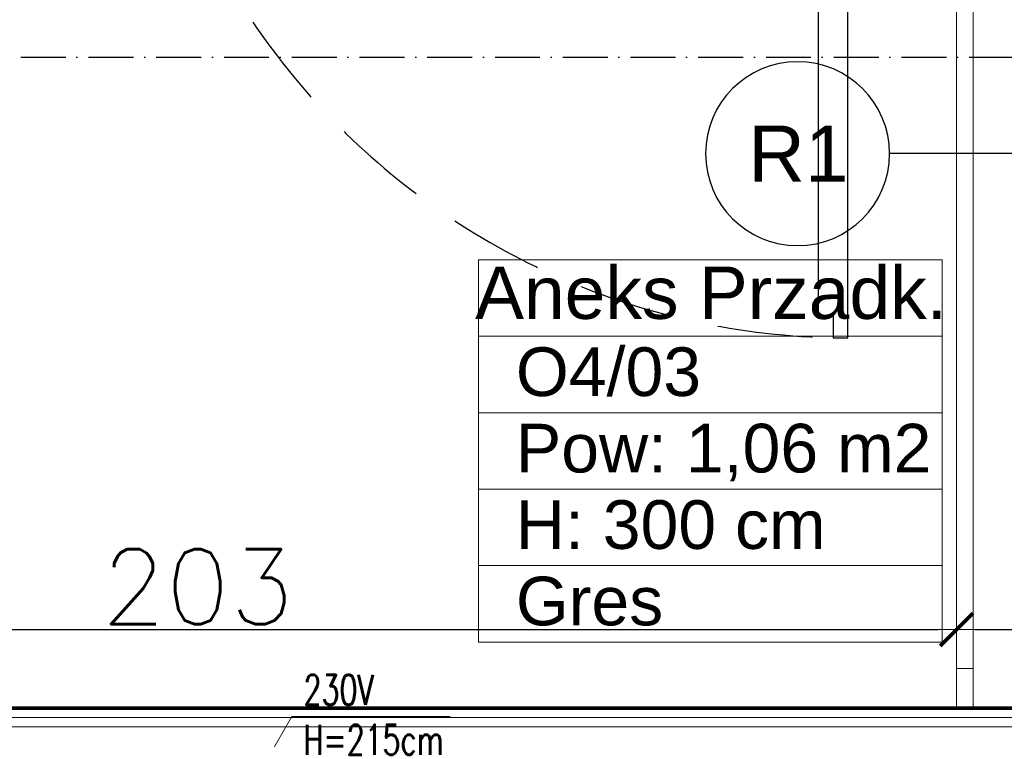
# Model space of a CAD drawing. Header units: metres. Extents: x 5541655 to 5610276, y 5589641 to 5627879.
# Tile 19 of 69: x 5604428 to 5604691, y 5625309 to 5625501. Entities that reach past the tile are written whole.
import ezdxf

# ---------------------------------------------------------------- set-up
doc = ezdxf.new("R2010")
doc.units = ezdxf.units.M
doc.header["$MEASUREMENT"] = 0
doc.linetypes.add('ACAD_ISO10W100', pattern=[18, 12, -3, 0, -3])
doc.linetypes.add('DASHED', pattern=[19.05, 12.7, -6.35])
doc.layers.get('0').update_dxf_attribs({"linetype": 'CONTINUOUS', "lineweight": 18})
doc.layers.get('Defpoints').update_dxf_attribs({"linetype": 'CONTINUOUS'})
for name, color, linetype in [('2D- Siatka Modularna', 7, 'ACAD_ISO10W100'), ('Budowlane - Sciany Wew', 7, 'CONTINUOUS'), ('Indeksy_urządzeń_gastronomicznych', 242, 'CONTINUOUS'), ('znaczniki drzwi', 7, 'CONTINUOUS'), ('Ściany', 51, 'CONTINUOUS'), ('Ślusarka_okienna', 30, 'CONTINUOUS')]:
    doc.layers.add(name, color=color, linetype=linetype)
doc.layers.add('a___wymiary', color=7, linetype='CONTINUOUS', lineweight=18, true_color=0x000000)
for name, color, linetype, lineweight in [('CHLODNICTWO', 94, 'CONTINUOUS', 20), ('Instalacje elektryczne', 1, 'CONTINUOUS', 20), ('WYMIARY WEW', 251, 'CONTINUOUS', 13)]:
    doc.layers.add(name, color=color, linetype=linetype, lineweight=lineweight)
doc.styles.add('GENERATED_STYLE_2', font='arial.ttf')
doc.styles.add('JACEK_07', font='SIMPLEX.SHX', dxfattribs={"width": 0.7})
doc.styles.add('RomanS', font='romans.shx')
doc.styles.get("Standard").update_dxf_attribs({"font": 'simplex.shx'})
doc.dimstyles.new('1_50', dxfattribs={"dimtxt": 20, "dimasz": 5, "dimexe": 1.25, "dimexo": 0.625, "dimgap": 1.5, "dimtad": 1, "dimdec": 3, "dimlfac": 0.5, "dimrnd": 0.1, "dimdsep": 46, "dimtxsty": 'Standard', "dimblk": 'znacznik', "dimcen": 1.5, "dimse1": 1, "dimse2": 1, "dimclrd": 256, "dimclrt": 256, "dimazin": 0, "dimtfac": 1, "dimtdec": 3, "dimtmove": 0, "dimatfit": 3, "dimldrblk": 'znacznik', "dimfxl": 1, "dimarcsym": 0})

# ---------------------------------------------------------------- blocks, each defined once
blk = doc.blocks.new('*U306')
at = {"color": 7}
blk.add_lwpolyline([(50, 25), (50, -25)], dxfattribs=at)
for points in [[(-2, 5), (0, 5), (0, -5), (-2, -5), (-2, -7), (2, -7), (2, -5), (2, 7), (-2, 7), (-2, 5)], [(102, 5), (100, 5), (100, -5), (102, -5), (102, -7), (98, -7), (98, -5), (98, 7), (102, 7), (102, 5)], [(2, -5), (5, -5), (5, 5), (2, 5)], [(98, -5), (95, -5), (95, 5), (98, 5)]]:
    blk.add_lwpolyline(points)
blk.add_lwpolyline([(96, -7), (96, -10), (94, -10), (94, -100), (96, -100), (96, -103), (98, -103), (98, -7)], close=True)
at = {"linetype": 'DASHED'}
blk.add_arc((98, -7), 96, 180, 270, dxfattribs=at)
at = {"color": 7, "insert": (50, 0), "char_height": 10, "width": 10, "attachment_point": 5, "rotation": 90, "style": 'JACEK_07'}
blk.add_mtext('\\pxqc;90\\P200', dxfattribs=at)
blk = doc.blocks.new('Regał chłodniczy GP 125cm')
blk.add_lwpolyline([(0, 0), (125, 0), (125, -65), (0, -65), (0, 0)])
at = {"linetype": 'DASHED', "ltscale": 0.2}
for points in [[(5, -5), (120, -5), (120, -65), (5, -65)], [(62.5, -62), (120, -62), (120, -60), (62.5, -60)], [(5, -64), (62.5, -64), (62.5, -62), (5, -62)]]:
    blk.add_lwpolyline(points, close=True, dxfattribs=at)
at = {"color": 242, "insert": (51.52, -14.68), "char_height": 6, "width": 93.0449, "attachment_point": 5, "style": 'JACEK_07'}
blk.add_mtext('REGAŁ CHŁODNICZY 125cm\\PGastromax', dxfattribs=at)
blk = doc.blocks.new('gn-230')
at = {"layer": 'Instalacje elektryczne'}
for p, q in [((-15.65, -3.75), (-8.15, 3.75)), ((-4, 0), (-19.8, 0))]:
    blk.add_line(p, q, dxfattribs=at)
at = {"layer": 'Instalacje elektryczne', "lineweight": 30}
blk.add_lwpolyline([(-4, -4), (0, -4), (0, 4), (-4, 4)], close=True, dxfattribs=at)
at = {"layer": 'Instalacje elektryczne'}
blk.add_arc((-29.8, 0), 10, 270, 90, dxfattribs=at)
blk = doc.blocks.new('*U397')
at = {"color": 1}
blk.add_lwpolyline([(98.8, 0), (103.94, 8.9), (125.08, 8.9)], dxfattribs=at)
blk.add_blockref('Regał chłodniczy GP 125cm', (0, 0))
at = {"color": 1, "xscale": 0.5, "yscale": 0.5, "zscale": 0.5, "rotation": 89.99999999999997}
blk.add_blockref('gn-230', (98.8, 0), dxfattribs=at)
at = {"color": 1, "insert": (105.49, 14.46), "char_height": 4, "width": 32.4538, "attachment_point": 1, "style": 'RomanS'}
blk.add_mtext('{\\W0.7;230V\\PH=215cm}', dxfattribs=at)
at = {"layer": 'Indeksy_urządzeń_gastronomicznych', "color": 242, "insert": (1, -64), "char_height": 6, "width": 36.1, "attachment_point": 7, "style": 'JACEK_07'}
blk.add_mtext('\\pxql;{\\fArial|b0|i0|c238|p34;RCH2}', dxfattribs=at)
blk = doc.blocks.new('znacznik')
at = {"layer": 'a___wymiary'}
for p, q in [((0, 1.394), (0, -1.394)), ((1.394, 0), (-1.394, 0))]:
    blk.add_line(p, q, dxfattribs=at)
at = {"layer": 'a___wymiary', "const_width": 0.2}
blk.add_lwpolyline([(0.876, 0.876), (-0.876, -0.876)], dxfattribs=at)
blk = doc.blocks.new('*D1010')
at = {"layer": 'Defpoints', "color": 0}
for p in [(5604678.07, 5625337.99), (5604272.53, 5625316.98), (5604678.07, 5625316.98)]:
    blk.add_point(p, dxfattribs=at)
at = {"layer": 'WYMIARY WEW', "lineweight": -2}
blk.add_line((5604277.53, 5625337.99), (5604673.07, 5625337.99), dxfattribs=at)
at = {"layer": 'WYMIARY WEW', "lineweight": -2, "xscale": 5, "yscale": 5, "zscale": 5, "rotation": 180}
blk.add_blockref('znacznik', (5604272.53, 5625337.99), dxfattribs=at)
at = {"layer": 'WYMIARY WEW', "lineweight": -2, "xscale": 5, "yscale": 5, "zscale": 5}
blk.add_blockref('znacznik', (5604678.07, 5625337.99), dxfattribs=at)
at = {"layer": 'WYMIARY WEW', "insert": (5604475.3, 5625349.49), "char_height": 20, "attachment_point": 5}
blk.add_mtext('203', dxfattribs=at)
blk = doc.blocks.new('*D1011')
at = {"layer": 'Defpoints', "color": 0}
for p in [(5604837.17, 5625337.99), (5604678.07, 5625322.31), (5604837.17, 5625322.31)]:
    blk.add_point(p, dxfattribs=at)
at = {"layer": 'WYMIARY WEW', "lineweight": -2}
blk.add_line((5604683.07, 5625337.99), (5604832.17, 5625337.99), dxfattribs=at)
at = {"layer": 'WYMIARY WEW', "lineweight": -2, "xscale": 5, "yscale": 5, "zscale": 5, "rotation": 180}
blk.add_blockref('znacznik', (5604678.07, 5625337.99), dxfattribs=at)
at = {"layer": 'WYMIARY WEW', "lineweight": -2, "xscale": 5, "yscale": 5, "zscale": 5}
blk.add_blockref('znacznik', (5604837.17, 5625337.99), dxfattribs=at)
at = {"layer": 'WYMIARY WEW', "insert": (5604757.62, 5625349.49), "char_height": 20, "attachment_point": 5}
blk.add_mtext('79.5', dxfattribs=at)

msp = doc.modelspace()

# ---------------------------------------------------------------- linework, layer by layer
at = {"linetype": 'Continuous'}
msp.add_lwpolyline([(5604550.3355, 5625436.8313), (5604550.3355, 5625334.6884), (5604674.2328, 5625334.6884), (5604674.2328, 5625436.8313), (5604550.3355, 5625436.8313), (5604550.3355, 5625355.117), (5604674.2328, 5625355.117), (5604674.2328, 5625416.4027), (5604550.3355, 5625416.4027), (5604550.3355, 5625375.5456), (5604674.2328, 5625375.5456), (5604674.2328, 5625395.9742), (5604550.3355, 5625395.9742)], dxfattribs=at)
at = {"layer": '2D- Siatka Modularna', "lineweight": 25}
for q in [(5606162.0597, 5625490.9756), (5606465.0678, 5625490.9756)]:
    msp.add_line((5603342.0597, 5625490.9756), q, dxfattribs=at)
at = {"layer": 'Budowlane - Sciany Wew', "color": 30, "linetype": 'Continuous', "lineweight": 18}
for p, q in [((5604678.0684, 5625327.6059), (5604678.0684, 5625601.4044)), ((5604682.4684, 5625601.4044), (5604682.4684, 5625327.6059)), ((5604682.4684, 5625327.6059), (5604678.0684, 5625327.6059))]:
    msp.add_line(p, q, dxfattribs=at)
at = {"layer": 'Budowlane - Sciany Wew', "color": 30, "linetype": 'Continuous', "lineweight": 20}
for p, q in [((5604678.0684, 5625317.0059), (5604678.0684, 5625327.6059)), ((5604678.0684, 5625327.6059), (5604681.7986, 5625327.6059)), ((5604682.4684, 5625327.6059), (5604682.4684, 5625317.0059))]:
    msp.add_line(p, q, dxfattribs=at)
at = {"layer": 'Budowlane - Sciany Wew', "color": 251, "linetype": 'Continuous', "lineweight": 20}
for points in [[(5604047.5294, 5625301.9811), (5604047.5294, 5625311.9811), (5603958.0597, 5625311.9811), (5603958.0597, 5625616.981), (5604008.0597, 5625616.981), (5604008.0597, 5625626.981), (5603958.0597, 5625626.981), (5603958.0597, 5626066.9797), (5604408.0617, 5626066.9812), (5604408.0617, 5625626.981), (5604218.0597, 5625626.981), (5604218.0597, 5625616.981), (5604448.0597, 5625616.981), (5604448.0597, 5625626.9803), (5604438.0617, 5625626.9817), (5604438.0617, 5626066.8797), (5604806.1597, 5626066.8797), (5604806.1597, 5625626.9796), (5604658.0597, 5625626.9796), (5604658.0597, 5625616.9784), (5604842.1684, 5625616.8793), (5604842.1684, 5625311.9812), (5604277.5294, 5625311.9803), (5604277.5294, 5625301.9811)], [(5604050.0294, 5625299.4811), (5604050.0294, 5625314.4811), (5603960.5597, 5625314.4811), (5603960.5597, 5625614.481), (5604010.5597, 5625614.481), (5604010.5597, 5625629.481), (5603960.5597, 5625629.481), (5603960.5597, 5626064.4797), (5604405.5617, 5626064.4811), (5604405.5617, 5625629.481), (5604215.5597, 5625629.481), (5604215.5597, 5625614.481), (5604450.5597, 5625614.481), (5604450.5597, 5625629.48), (5604440.5617, 5625629.4814), (5604440.5617, 5626064.3797), (5604803.6597, 5626064.3797), (5604803.6597, 5625629.4796), (5604655.5597, 5625629.4796), (5604655.5597, 5625614.4797), (5604839.6684, 5625614.3803), (5604839.6684, 5625314.4813), (5604275.0294, 5625314.4807), (5604275.0294, 5625299.4811)]]:
    msp.add_lwpolyline(points, dxfattribs=at)
at = {"layer": 'znaczniki drzwi'}
msp.add_line((5604719.9851, 5625465.2026), (5604660.1644, 5625465.2026), dxfattribs=at)
for start, end in [(0, 180), (180, 0)]:
    msp.add_arc((5604635.5851, 5625465.2026), 24.5792, start, end, dxfattribs=at)
at = {"layer": 'Ściany', "color": 0, "const_width": 1}
msp.add_lwpolyline([(5604052.5294, 5625296.9811), (5604052.5294, 5625316.9811), (5603963.0597, 5625316.9811), (5603963.0597, 5625611.981), (5604013.0597, 5625611.981), (5604013.0597, 5625631.981), (5603963.0597, 5625631.981), (5603963.0597, 5626061.9797), (5604403.0617, 5626061.9811), (5604403.0617, 5625631.981), (5604213.0597, 5625631.981), (5604213.0597, 5625611.981), (5604453.0597, 5625611.981), (5604453.0597, 5625631.9796), (5604443.0617, 5625631.981), (5604443.0617, 5626061.8797), (5604801.1597, 5626061.8797), (5604801.1597, 5625631.9796), (5604653.0597, 5625631.9796), (5604653.0597, 5625611.981), (5604837.1684, 5625611.881), (5604837.1684, 5625316.9811), (5604272.5294, 5625316.9811), (5604272.5294, 5625296.9811)], dxfattribs=at)

# ---------------------------------------------------------------- block references
at = {"layer": 'CHLODNICTWO', "xscale": 2, "yscale": 2, "zscale": 2}
for p in [(5604292.621, 5625296.9797), (5604542.621, 5625296.9797)]:
    msp.add_blockref('*U397', p, dxfattribs=at)
at = {"layer": 'Ślusarka_okienna', "xscale": 2, "yscale": 2, "zscale": 2}
msp.add_blockref('*U306', (5604453.0597, 5625621.981), dxfattribs=at)

# ---------------------------------------------------------------- texts
at = {"linetype": 'Continuous', "attachment_point": 1, "style": 'GENERATED_STYLE_2'}
for s, insert, char_height in [('Aneks Przadk.', (5604549.4528, 5625435.0415), 14), ('O4/03', (5604560.3355, 5625413.4313), 13), ('Pow: 1,06 m2', (5604560.3355, 5625393.0027), 13), ('{H: 300 cm}', (5604560.3355, 5625372.5742), 13), ('{Gres}', (5604560.3355, 5625352.1456), 13)]:
    msp.add_mtext(s, dxfattribs=dict(at, insert=insert, char_height=char_height))
at = {"layer": 'znaczniki drzwi', "insert": (5604622.4367, 5625457.7026), "char_height": 15, "attachment_point": 7, "style": 'GENERATED_STYLE_2'}
msp.add_mtext('{R1}', dxfattribs=at)

# ---------------------------------------------------------------- dimensions: what is measured, and where the dimension line sits
at = {"layer": 'WYMIARY WEW'}
dim = msp.add_linear_dim(base=(5604678.0684, 5625337.9941), p1=(5604272.5294, 5625316.9811), p2=(5604678.0684, 5625316.9811), text='203', dimstyle='1_50', override={"dimtxsty": 'Standard', "dimtmove": 1}, dxfattribs=at)
dim.commit()
dim.dimension.update_dxf_attribs({"geometry": '*D1010', "text_midpoint": (5604475.2989, 5625349.4941)})
dim = msp.add_linear_dim(base=(5604837.1684, 5625337.9941), p1=(5604678.0684, 5625322.3059), p2=(5604837.1684, 5625322.3059), dimstyle='1_50', dxfattribs=at)
dim.commit()
dim.dimension.update_dxf_attribs({"geometry": '*D1011', "text_midpoint": (5604757.6184, 5625349.4941)})

doc.saveas('drawing.dxf')
